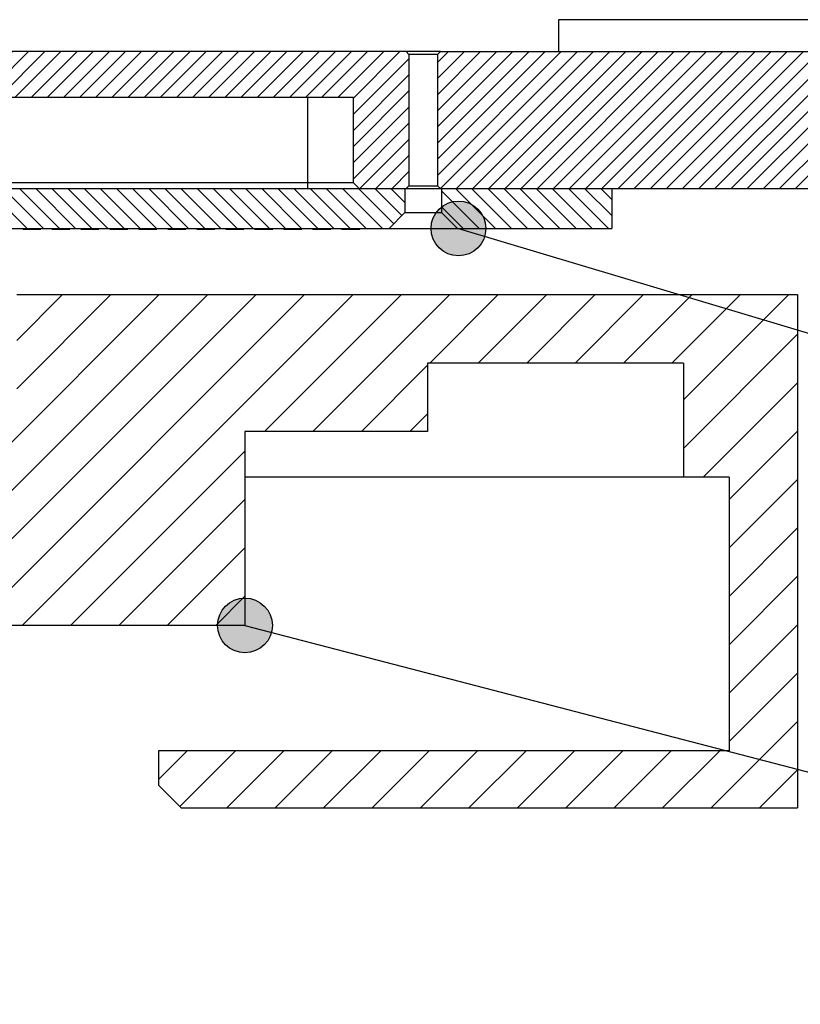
# Model space of a CAD drawing. Extents: x -1763 to 4575, y -3429 to 1051.
# Tile 130 of 174: x 3311 to 3379, y -2502 to -2416. Entities that reach past the tile are written whole.
import ezdxf

# ---------------------------------------------------------------- set-up
doc = ezdxf.new("R2010")
doc.units = 0
doc.linetypes.add('DASHED', pattern=[15, 7, -8])
doc.layers.get('0').update_dxf_attribs({"linetype": 'CONTINUOUS'})
doc.layers.add('1', color=7, linetype='CONTINUOUS')
doc.dimstyles.get("Standard").update_dxf_attribs({"dimtxt": 0.18, "dimasz": 0.18, "dimexe": 0.18, "dimexo": 0.0625, "dimgap": 0.09, "dimtad": 0, "dimtih": 1, "dimtoh": 1, "dimdec": 4, "dimzin": 0, "dimtxsty": 'STANDARD', "dimcen": 0.09, "dimazin": 3, "dimtfac": 1, "dimtdec": 4, "dimtofl": 0, "dimtmove": 0, "dimatfit": 3, "dimtolj": 1, "dimtzin": 0})
pattern_1 = [(135, (-1142.2401, -11857.8625), (-0.70710678, -0.70710678), [])]
pattern_2 = [(225, (-1142.2401, -11857.8625), (0.70710678, -0.70710678), [])]

# ---------------------------------------------------------------- blocks, each defined once
blk = doc.blocks.new('Z-STACK', base_point=(-660.966, -2583.474))
at = {"linetype": 'CONTINUOUS'}
h = blk.add_hatch(dxfattribs=at)
h.set_pattern_fill('USER', color=1, angle=225, pattern_type=0)
h.set_pattern_definition(pattern_2)
h.paths.add_polyline_path([(3344.931, -2430.66), (3344.831, -2430.66), (3340.811, -2430.66), (3340.311, -2430.16), (3340.311, -2422.66), (3336.311, -2422.66), (3300.311, -2422.66), (3296.311, -2422.66), (3296.311, -2430.16), (3295.811, -2430.66), (3293.291, -2430.66), (3293.291, -2430.61), (3293.291, -2418.66), (3344.931, -2418.66), (3345.181, -2418.91), (3345.181, -2430.41)])
h = blk.add_hatch(dxfattribs=at)
h.set_pattern_fill('USER', color=1, angle=225, pattern_type=0)
h.set_pattern_definition(pattern_2)
h.paths.add_polyline_path([(3347.931, -2430.66), (3348.031, -2430.66), (3351.931, -2430.66), (3352.131, -2430.66), (3356.131, -2430.66), (3356.381, -2430.66), (3356.941, -2430.66), (3362.941, -2430.66), (3384.111, -2430.66), (3385.111, -2429.66), (3385.111, -2419.66), (3384.111, -2418.66), (3382.282, -2418.66), (3380.282, -2418.66), (3377.245, -2418.66), (3370.282, -2418.66), (3360.282, -2418.66), (3358.282, -2418.66), (3347.931, -2418.66), (3347.681, -2418.91), (3347.681, -2430.41)])
h = blk.add_hatch(dxfattribs=at)
h.set_pattern_fill('USER', color=3, angle=135, pattern_type=0)
h.set_pattern_definition(pattern_1)
h.paths.add_polyline_path([(3340.811, -2430.66), (3344.831, -2430.66), (3344.831, -2432.76), (3343.431, -2434.16), (3340.881, -2434.16), (3339.281, -2434.16), (3338.341, -2434.16), (3336.741, -2434.16), (3335.801, -2434.16), (3334.201, -2434.16), (3333.261, -2434.16), (3331.661, -2434.16), (3330.721, -2434.16), (3329.121, -2434.16), (3328.181, -2434.16), (3326.581, -2434.16), (3325.641, -2434.16), (3324.041, -2434.16), (3323.101, -2434.16), (3321.501, -2434.16), (3320.561, -2434.16), (3318.961, -2434.16), (3318.021, -2434.16), (3316.421, -2434.16), (3315.481, -2434.16), (3313.881, -2434.16), (3312.941, -2434.16), (3311.341, -2434.16), (3310.401, -2434.16), (3308.801, -2434.16), (3307.861, -2434.16), (3306.261, -2434.16), (3305.321, -2434.16), (3303.721, -2434.16), (3302.781, -2434.16), (3301.181, -2434.16), (3300.241, -2434.16), (3298.641, -2434.16), (3297.701, -2434.16), (3296.101, -2434.16), (3295.161, -2434.16), (3293.561, -2434.16), (3293.291, -2434.16), (3293.291, -2430.66), (3295.811, -2430.66), (3300.311, -2430.66), (3315.931, -2430.66), (3336.311, -2430.66)])
h = blk.add_hatch(dxfattribs=at)
h.set_pattern_fill('USER', color=3, angle=135, pattern_type=0)
h.set_pattern_definition(pattern_1)
h.paths.add_polyline_path([(3356.381, -2430.66), (3356.941, -2430.66), (3362.941, -2430.66), (3362.941, -2434.16), (3349.431, -2434.16), (3348.031, -2432.76), (3348.031, -2430.66), (3351.931, -2430.66), (3352.131, -2430.66), (3356.131, -2430.66)])
at = {"layer": '1'}
h = blk.add_hatch(color=1, dxfattribs=at)
edge = h.paths.add_edge_path()
edge.add_arc((3349.517, -2434.16), 2.4, -180, 180)
at = {"layer": '1', "linetype": 'CONTINUOUS'}
h = blk.add_hatch(dxfattribs=at)
h.set_pattern_fill('USER', color=6, scale=3, angle=45, pattern_type=0)
h.set_pattern_definition([(45, (-1142.24, -11457.8625), (-2.1213203, 2.1213203), [])])
h.paths.add_polyline_path([(3379.226, -2439.96), (3310.811, -2439.96), (3310.811, -2451.16), (3308.811, -2451.16), (3305.561, -2451.16), (3300.061, -2451.16), (3297.311, -2451.16), (3297.311, -2468.96), (3330.811, -2468.96), (3330.811, -2451.96), (3346.811, -2451.96), (3346.811, -2445.96), (3369.226, -2445.96), (3369.226, -2455.96), (3373.226, -2455.96), (3373.226, -2479.96), (3323.226, -2479.96), (3323.226, -2482.96), (3325.226, -2484.96), (3379.226, -2484.96)])
at = {"layer": '1'}
h = blk.add_hatch(color=1, dxfattribs=at)
edge = h.paths.add_edge_path()
edge.add_arc((3330.811, -2468.96), 2.4, -180, 180)
at = {"color": 7, "linetype": 'CONTINUOUS'}
for p, q in [((3382.282, -2415.86), (3358.282, -2415.86)), ((3358.282, -2415.86), (3358.282, -2418.66)), ((3344.931, -2418.66), (3293.291, -2418.66)), ((3345.181, -2418.91), (3344.931, -2418.66)), ((3346.431, -2418.66), (3344.931, -2418.66)), ((3346.431, -2418.91), (3345.181, -2418.91)), ((3345.181, -2418.91), (3345.181, -2430.41)), ((3347.931, -2418.66), (3346.431, -2418.66)), ((3347.681, -2418.91), (3346.431, -2418.91)), ((3347.681, -2418.91), (3347.931, -2418.66)), ((3347.681, -2418.91), (3347.681, -2430.41)), ((3347.931, -2418.66), (3358.282, -2418.66)), ((3358.282, -2418.66), (3360.282, -2418.66)), ((3360.282, -2418.66), (3370.282, -2418.66)), ((3370.282, -2418.66), (3377.245, -2418.66)), ((3377.245, -2418.66), (3380.282, -2418.66)), ((3300.311, -2422.66), (3336.311, -2422.66)), ((3336.311, -2422.66), (3340.311, -2422.66)), ((3340.311, -2430.16), (3340.311, -2422.66)), ((3336.311, -2430.16), (3300.311, -2430.16)), ((3340.311, -2430.16), (3336.311, -2430.16)), ((3340.811, -2430.66), (3340.311, -2430.16)), ((3345.181, -2430.41), (3344.931, -2430.66)), ((3345.181, -2430.41), (3346.431, -2430.41)), ((3346.431, -2430.41), (3347.681, -2430.41)), ((3347.681, -2430.41), (3347.931, -2430.66)), ((3300.311, -2430.66), (3315.931, -2430.66)), ((3315.931, -2430.66), (3336.311, -2430.66)), ((3336.311, -2430.66), (3340.811, -2430.66)), ((3340.811, -2430.66), (3344.831, -2430.66)), ((3340.811, -2430.66), (3344.831, -2430.66)), ((3344.831, -2430.66), (3344.931, -2430.66)), ((3344.931, -2430.66), (3346.431, -2430.66)), ((3346.431, -2430.66), (3347.931, -2430.66)), ((3347.931, -2430.66), (3348.031, -2430.66)), ((3348.031, -2430.66), (3351.931, -2430.66)), ((3348.031, -2430.66), (3351.931, -2430.66)), ((3351.931, -2430.66), (3352.131, -2430.66)), ((3351.931, -2430.66), (3352.131, -2430.66)), ((3352.131, -2430.66), (3356.131, -2430.66)), ((3352.131, -2430.66), (3356.131, -2430.66)), ((3356.131, -2430.66), (3356.381, -2430.66)), ((3356.131, -2430.66), (3356.381, -2430.66)), ((3356.381, -2430.66), (3356.941, -2430.66)), ((3356.381, -2430.66), (3356.941, -2430.66)), ((3356.941, -2430.66), (3362.941, -2430.66)), ((3356.941, -2430.66), (3362.941, -2430.66)), ((3362.941, -2430.66), (3384.111, -2430.66))]:
    blk.add_line(p, q, dxfattribs=at)
at = {"color": 7, "linetype": 'DASHED'}
for p, q in [((3358.282, -2418.66), (3360.282, -2418.66)), ((3360.282, -2418.66), (3370.282, -2418.66)), ((3370.282, -2418.66), (3377.245, -2418.66)), ((3377.245, -2418.66), (3380.282, -2418.66)), ((3300.311, -2430.66), (3315.931, -2430.66)), ((3315.931, -2430.66), (3336.311, -2430.66)), ((3336.311, -2430.66), (3340.811, -2430.66)), ((3344.831, -2430.66), (3344.931, -2430.66)), ((3344.931, -2430.66), (3346.431, -2430.66)), ((3346.431, -2430.66), (3347.931, -2430.66)), ((3347.931, -2430.66), (3348.031, -2430.66))]:
    blk.add_line(p, q, dxfattribs=at)
at = {"color": 1, "linetype": 'CONTINUOUS'}
for p, q in [((3336.311, -2430.16), (3336.311, -2422.66)), ((3336.311, -2430.66), (3336.311, -2430.16))]:
    blk.add_line(p, q, dxfattribs=at)
at = {"color": 3, "linetype": 'CONTINUOUS'}
for p, q in [((3344.831, -2430.66), (3344.831, -2432.76)), ((3348.031, -2430.66), (3348.031, -2432.76)), ((3362.941, -2430.66), (3362.941, -2434.16)), ((3344.831, -2432.76), (3343.431, -2434.16)), ((3344.831, -2432.76), (3346.431, -2432.76)), ((3346.431, -2432.76), (3348.031, -2432.76)), ((3348.031, -2432.76), (3349.431, -2434.16)), ((3310.401, -2434.16), (3311.341, -2434.16)), ((3311.341, -2434.21), (3311.341, -2434.16)), ((3311.341, -2434.16), (3312.941, -2434.16)), ((3311.341, -2434.21), (3312.141, -2434.21)), ((3312.141, -2434.21), (3312.941, -2434.21)), ((3312.941, -2434.21), (3312.941, -2434.16)), ((3312.941, -2434.16), (3313.881, -2434.16)), ((3313.881, -2434.21), (3313.881, -2434.16)), ((3313.881, -2434.16), (3315.481, -2434.16)), ((3313.881, -2434.21), (3314.681, -2434.21)), ((3314.681, -2434.21), (3315.481, -2434.21)), ((3315.481, -2434.21), (3315.481, -2434.16)), ((3315.481, -2434.16), (3316.421, -2434.16)), ((3316.421, -2434.21), (3316.421, -2434.16)), ((3316.421, -2434.16), (3318.021, -2434.16)), ((3316.421, -2434.21), (3317.221, -2434.21)), ((3317.221, -2434.21), (3318.021, -2434.21)), ((3318.021, -2434.21), (3318.021, -2434.16)), ((3318.021, -2434.16), (3318.961, -2434.16)), ((3318.961, -2434.21), (3318.961, -2434.16)), ((3318.961, -2434.16), (3320.561, -2434.16)), ((3318.961, -2434.21), (3319.761, -2434.21)), ((3319.761, -2434.21), (3320.561, -2434.21)), ((3320.561, -2434.21), (3320.561, -2434.16)), ((3320.561, -2434.16), (3321.501, -2434.16)), ((3321.501, -2434.21), (3321.501, -2434.16)), ((3321.501, -2434.16), (3323.101, -2434.16)), ((3321.501, -2434.21), (3322.301, -2434.21)), ((3322.301, -2434.21), (3323.101, -2434.21)), ((3323.101, -2434.21), (3323.101, -2434.16)), ((3323.101, -2434.16), (3324.041, -2434.16)), ((3324.041, -2434.21), (3324.041, -2434.16)), ((3324.041, -2434.16), (3325.641, -2434.16)), ((3324.041, -2434.21), (3324.841, -2434.21)), ((3324.841, -2434.21), (3325.641, -2434.21)), ((3325.641, -2434.21), (3325.641, -2434.16)), ((3325.641, -2434.16), (3326.581, -2434.16)), ((3326.581, -2434.21), (3326.581, -2434.16)), ((3326.581, -2434.16), (3328.181, -2434.16)), ((3326.581, -2434.21), (3327.381, -2434.21)), ((3327.381, -2434.21), (3328.181, -2434.21)), ((3328.181, -2434.21), (3328.181, -2434.16)), ((3328.181, -2434.16), (3329.121, -2434.16)), ((3329.121, -2434.21), (3329.121, -2434.16)), ((3329.121, -2434.16), (3330.721, -2434.16)), ((3329.121, -2434.21), (3329.921, -2434.21)), ((3329.921, -2434.21), (3330.721, -2434.21)), ((3330.721, -2434.21), (3330.721, -2434.16)), ((3330.721, -2434.16), (3331.661, -2434.16)), ((3331.661, -2434.21), (3331.661, -2434.16)), ((3331.661, -2434.16), (3333.261, -2434.16)), ((3331.661, -2434.21), (3332.461, -2434.21)), ((3332.461, -2434.21), (3333.261, -2434.21)), ((3333.261, -2434.21), (3333.261, -2434.16)), ((3333.261, -2434.16), (3334.201, -2434.16)), ((3334.201, -2434.21), (3334.201, -2434.16)), ((3334.201, -2434.16), (3335.801, -2434.16)), ((3334.201, -2434.21), (3335.001, -2434.21)), ((3335.001, -2434.21), (3335.801, -2434.21)), ((3335.801, -2434.21), (3335.801, -2434.16)), ((3335.801, -2434.16), (3336.741, -2434.16)), ((3336.741, -2434.21), (3336.741, -2434.16)), ((3336.741, -2434.16), (3338.341, -2434.16)), ((3336.741, -2434.21), (3337.541, -2434.21)), ((3337.541, -2434.21), (3338.341, -2434.21)), ((3338.341, -2434.21), (3338.341, -2434.16)), ((3338.341, -2434.16), (3339.281, -2434.16)), ((3339.281, -2434.21), (3339.281, -2434.16)), ((3339.281, -2434.16), (3340.881, -2434.16)), ((3339.281, -2434.21), (3340.081, -2434.21)), ((3340.081, -2434.21), (3340.881, -2434.21)), ((3340.881, -2434.21), (3340.881, -2434.16)), ((3340.881, -2434.16), (3343.431, -2434.16)), ((3343.431, -2434.16), (3346.431, -2434.16)), ((3346.431, -2434.16), (3349.431, -2434.16)), ((3349.431, -2434.16), (3362.941, -2434.16))]:
    blk.add_line(p, q, dxfattribs=at)
at = {"color": 6, "linetype": 'CONTINUOUS'}
for p, q in [((3310.811, -2439.96), (3379.226, -2439.96)), ((3379.226, -2439.96), (3379.226, -2484.96)), ((3346.811, -2445.96), (3346.811, -2451.96)), ((3369.226, -2445.96), (3346.811, -2445.96)), ((3369.226, -2445.96), (3369.226, -2455.96)), ((3346.811, -2451.96), (3330.811, -2451.96)), ((3330.811, -2451.96), (3330.811, -2468.96)), ((3369.226, -2455.96), (3330.811, -2455.96)), ((3373.226, -2455.96), (3369.226, -2455.96)), ((3373.226, -2455.96), (3373.226, -2479.96)), ((3330.811, -2468.96), (3297.311, -2468.96)), ((3373.226, -2479.96), (3323.226, -2479.96)), ((3323.226, -2479.96), (3323.226, -2482.96)), ((3323.226, -2482.96), (3325.226, -2484.96)), ((3325.226, -2484.96), (3379.226, -2484.96))]:
    blk.add_line(p, q, dxfattribs=at)
at = {"layer": '1', "color": 1}
for centre in [(3349.517, -2434.16), (3330.811, -2468.96)]:
    blk.add_circle(centre, 2.4, dxfattribs=at)
at = {"layer": '1', "color": 1, "linetype": 'CONTINUOUS', "has_arrowhead": 0}
for points in [[(3349.517, -2434.16), (3567.233, -2499.378)], [(3330.811, -2468.96), (3581.546, -2534.307)]]:
    blk.add_leader(points, dimstyle='Standard', dxfattribs=at)

msp = doc.modelspace()

# ---------------------------------------------------------------- block references
at = {"layer": '1'}
msp.add_blockref('Z-STACK', (-660.966, -2583.474), dxfattribs=at)

doc.saveas('drawing.dxf')
